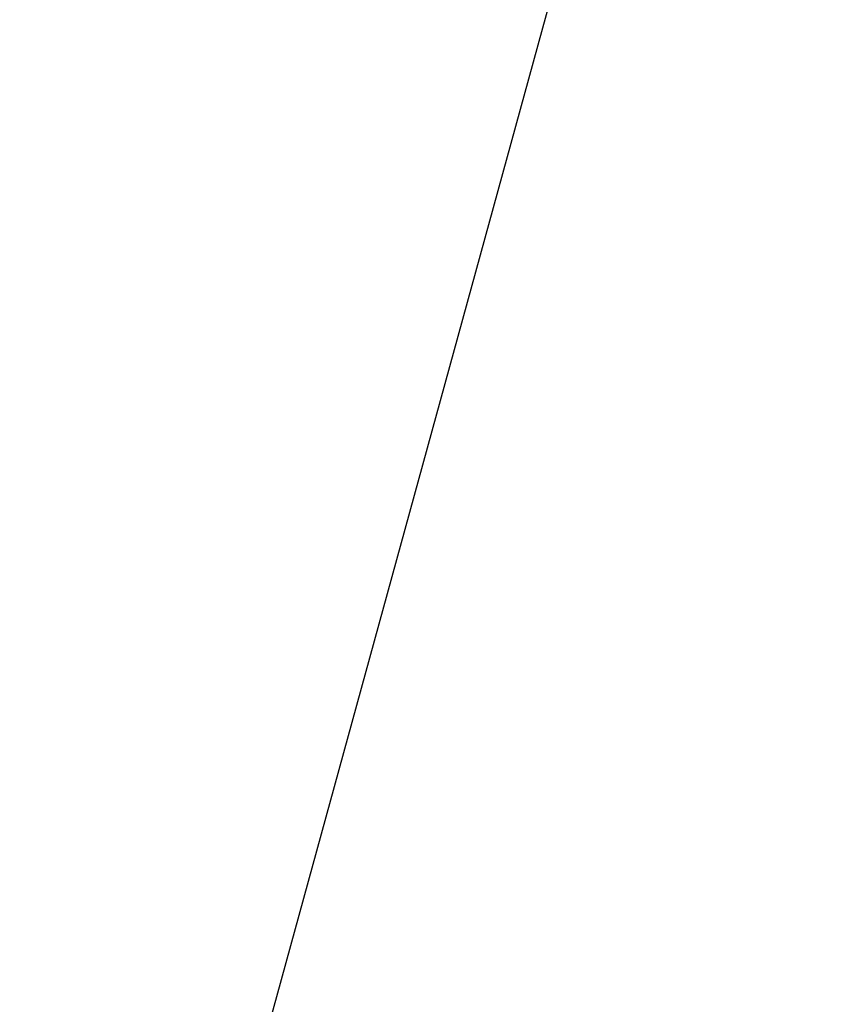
# Model space of a CAD drawing. Header units: millimetres. Extents: x -78 to 106, y -69 to 35.
# Tile 207 of 256: x 73.389 to 73.826, y -35.957 to -35.436. Entities that reach past the tile are written whole.
import ezdxf

# ---------------------------------------------------------------- set-up
doc = ezdxf.new("R2010")
doc.units = ezdxf.units.MM
doc.header["$LTSCALE"] = 25.4
doc.layers.get('0').update_dxf_attribs({"true_color": 0xff5454})

# ---------------------------------------------------------------- blocks, each defined once
blk = doc.blocks.new('LVM-SPOT-L-LED-10147.STL')
at = {"color": 250, "true_color": 0x262626}
mesh = blk.add_polyface(dxfattribs=at)
corners = [(-40.31577, -10.00431, 82.50657), (73.77431, -62.30463, 20.13352), (72.61577, -58.18607, 15.23854), (-39.15722, -14.12287, 87.40155)]
mesh.append_faces([[corners[k] for k in face] for face in [(0, 1, 2), (1, 0, 3)]], dxfattribs={"vtx0": -1, "color": 250})
mesh = blk.add_polyface(dxfattribs=at)
corners = [(73.54467, -64.59435, 21.38803), (-40.85401, -12.6018, 83.46344), (72.07752, -60.78355, 16.19541), (-39.38686, -16.41259, 88.65606)]
mesh.append_faces([[corners[k] for k in face] for face in [(0, 1, 2), (1, 0, 3)]], dxfattribs={"vtx0": -1, "color": 250})
at = {"color": 7, "true_color": 0xffffff}
mesh = blk.add_polyface(dxfattribs=at)
corners = [(72.68932, -35.85933, 70.90338), (73.23486, -31.2572, 71.51139), (71.53102, -35.36515, 71.59332), (74.39315, -31.75139, 70.82145)]
mesh.append_faces([[corners[k] for k in face] for face in [(0, 1, 2), (1, 0, 3)]], dxfattribs={"vtx0": -1, "color": 7})
at = {"color": 7, "true_color": 0xfefefe}
mesh = blk.add_polyface(dxfattribs=at)
corners = [(73.20139, -37.13049, 32.75408), (68.09052, -32.77026, 35.61932), (67.55481, -34.7214, 36.11749), (73.73711, -35.17934, 32.25592)]
mesh.append_faces([[corners[k] for k in face] for face in [(0, 1, 2), (1, 0, 3)]], dxfattribs={"vtx0": -1, "color": 7})
at = {"color": 18, "true_color": 0x000000}
mesh = blk.add_polyface(dxfattribs=at)
corners = [(75.6211, -40.58722, 7.67854), (65.19472, -38.83683, 20.13908), (74.47085, -44.73755, 8.72019), (66.11936, -35.50056, 19.30174)]
mesh.append_faces([[corners[k] for k in face] for face in [(0, 1, 2), (1, 0, 3)]], dxfattribs={"vtx0": -1, "color": 18})
at = {"color": 7, "true_color": 0xfefefe}
mesh = blk.add_polyface(dxfattribs=at)
corners = [(72.96126, -35.78511, 45.95588), (77.48463, -39.78171, 41.8439), (71.83806, -37.37262, 45.2073), (78.60783, -38.19419, 42.59248)]
mesh.append_faces([[corners[k] for k in face] for face in [(0, 1, 2), (1, 0, 3)]], dxfattribs={"vtx0": -1, "color": 7})

msp = doc.modelspace()

# ---------------------------------------------------------------- block references
at = {"color": 0}
msp.add_blockref('LVM-SPOT-L-LED-10147.STL', (0, 0), dxfattribs=at)

doc.saveas('drawing.dxf')
